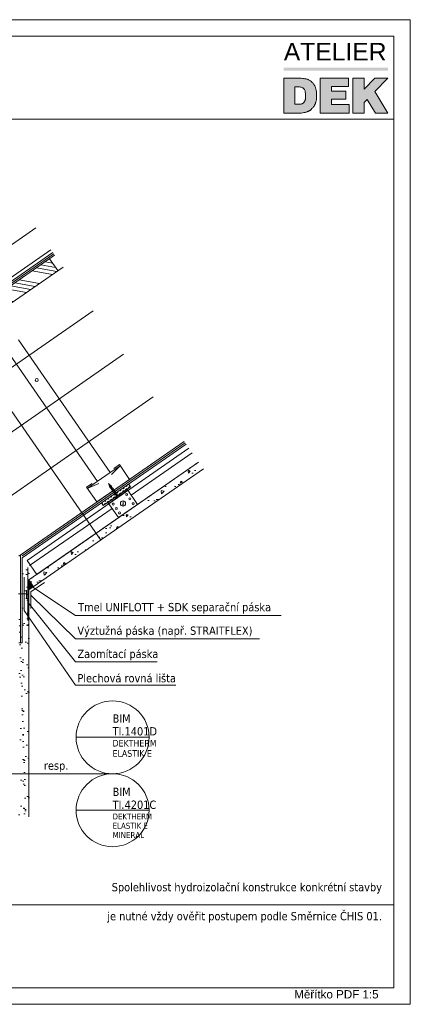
# Model space of a CAD drawing. Header units: millimetres. Extents: x -105824 to -100731, y 43743 to 47488.
# Tile 16 of 25: x -103890 to -103302, y 46003 to 47488. Entities that reach past the tile are written whole.
import ezdxf
from ezdxf.xclip import XClip

# ---------------------------------------------------------------- set-up
doc = ezdxf.new("R2010")
doc.units = ezdxf.units.MM
doc.header["$MEASUREMENT"] = 0
doc.header["$XCLIPFRAME"] = 0
doc.linetypes.add('ASFALT', pattern=[30, 12, -18])
for name, color, linetype in [('POHLED ZÁPADNÍ_1__K EXPEDICI', 7, 'Continuous'), ('POHLED ZÁPADNÍ_1_DEK_Kotvení', 7, 'Continuous'), ('POHLED ZÁPADNÍ_1_DEK_KÓTY', 7, 'Continuous'), ('POHLED ZÁPADNÍ_1_DEK_PE', 7, 'Continuous'), ('POHLED ZÁPADNÍ_1_DEK_Plechy', 7, 'Continuous'), ('POHLED ZÁPADNÍ_1_DEK_POPIS', 7, 'Continuous'), ('POHLED ZÁPADNÍ_1_DEK_SLABA', 7, 'Continuous'), ('POHLED ZÁPADNÍ_1_DEK_těsnící_pásky', 7, 'Continuous'), ('POHLED ZÁPADNÍ_1_DEK_VÝZTUŽNÁ_PÁSKA', 7, 'Continuous'), ('POHLED ZÁPADNÍ_1_DEK_ŠRAFY', 7, 'Continuous')]:
    doc.layers.add(name, color=color, linetype=linetype)
doc.styles.add('GENEROVANÝ_STYL_1', font='tahoma.ttf')
doc.styles.add('GENEROVANÝ_STYL_2', font='txt')
doc.styles.add('GENEROVANÝ_STYL_3', font='txt')
doc.linetypes.add('IZOLACE', pattern='A,0,[1,Detail č.2 DETAIL ŘÍMSY1.Shx,S=7.936507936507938e-07,R=0,X=0,Y=0],-0.4001,0', length=0.4001)
doc.linetypes.add('PE', pattern='A,0,[2,Detail č.2 DETAIL ŘÍMSY1.Shx,S=0.1501,R=0,X=0,Y=0],-0.1501,0', length=0.1501)
pattern_1 = [(94.79313385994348, (-189247.5861105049, 21072.595186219), (-5.089365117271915, 2.395618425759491), [2.812499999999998, -2.812499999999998]), (154.7931338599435, (-189247.5861105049, 21072.595186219), (4.619348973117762, 3.209710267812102), [2.812499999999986, -2.812499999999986]), (34.79313385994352, (-189250.1307930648, 21073.79299542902), (-0.4700161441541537, 5.605328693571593), [2.8125, -2.8125])]

# ---------------------------------------------------------------- blocks, each defined once
blk = doc.blocks.new('Kresba_1_1', base_point=(-108377.5708028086, 46075.79778212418))
at = {"layer": 'POHLED ZÁPADNÍ_1_DEK_POPIS', "linetype": 'Continuous', "lineweight": 18}
for color, points in [(40, [(-103335.2159843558, 47415.19821884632), (-103492.055268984, 47415.19821884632), (-103492.055268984, 47410.68300853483), (-103335.2159843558, 47410.68300853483)]), (6, [(-103437.1715320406, 47399.68257565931), (-103437.1715320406, 47346.97314545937), (-103393.7527750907, 47346.97314545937), (-103393.7527750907, 47360.11585958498), (-103420.3328847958, 47360.11585958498), (-103420.3328847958, 47368.11622944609), (-103398.6998081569, 47368.11622944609), (-103398.6998081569, 47380.21920913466), (-103420.319591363, 47380.21920913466), (-103420.319591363, 47387.15751618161), (-103394.8181122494, 47387.15751618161), (-103394.8181122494, 47399.68303481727)]), (6, [(-103387.8997516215, 47399.67142959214), (-103387.8997516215, 47346.96811366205), (-103370.847095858, 47346.96811366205), (-103370.847095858, 47362.74320523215), (-103366.42518687, 47367.3842919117), (-103353.9624388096, 47346.98546835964), (-103335.1965929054, 47346.98546835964), (-103355.0529880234, 47379.28535845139), (-103335.1965929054, 47399.67994509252), (-103355.1016919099, 47399.67994509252), (-103370.9626251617, 47383.10588666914), (-103370.843846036, 47399.68257683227)])]:
    blk.add_hatch(color=color, dxfattribs=at).paths.add_polyline_path(points)
h = blk.add_hatch(color=6, dxfattribs=at)
h.paths.add_polyline_path([(-103492.055268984, 47346.97289729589), (-103466.1419781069, 47346.97289729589), (-103463.5402460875, 47347.38984322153), (-103462.0112788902, 47347.61075903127), (-103460.7206686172, 47347.81423372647), (-103459.8544472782, 47348.02933556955), (-103458.9998538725, 47348.24443662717), (-103458.133633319, 47348.45372528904), (-103457.5057681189, 47348.69208142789), (-103456.8372090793, 47348.91881041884), (-103456.1860895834, 47349.12228511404), (-103455.7500727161, 47349.33738695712), (-103455.3140558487, 47349.56411594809), (-103454.8954793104, 47349.76759064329), (-103454.4652756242, 47349.97106455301), (-103454.0292579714, 47350.19779354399), (-103453.5990542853, 47350.41870935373), (-103453.1746645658, 47350.63381119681), (-103452.5177318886, 47351.06982806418), (-103451.8724263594, 47351.50584571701), (-103451.4422234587, 47351.92442146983), (-103451.0003926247, 47352.36043912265), (-103450.5701889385, 47352.79645599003), (-103450.1225441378, 47353.22084649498), (-103449.6981544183, 47353.65105018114), (-103449.2621375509, 47354.07543990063), (-103448.611018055, 47354.74399972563), (-103447.9715264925, 47355.38930525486), (-103447.320407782, 47356.24389866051), (-103446.8843901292, 47356.90664451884), (-103446.4600004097, 47357.54613608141), (-103446.0181695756, 47358.19144161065), (-103445.8030677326, 47358.63327244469), (-103445.5995930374, 47359.06347613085), (-103445.390305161, 47359.49949299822), (-103445.1577622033, 47359.92969668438), (-103444.9426603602, 47360.35990037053), (-103444.7275585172, 47360.78429087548), (-103444.524083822, 47361.43540958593), (-103444.3031687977, 47362.09234226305), (-103444.0706266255, 47362.74927494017), (-103443.8671519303, 47363.38295253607), (-103443.6462361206, 47364.03407203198), (-103443.4253210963, 47364.88285225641), (-103443.2160324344, 47365.76651313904), (-103443.0009305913, 47366.84783553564), (-103442.7873124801, 47368.60166311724), (-103442.5722695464, 47371.39721497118), (-103442.5722695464, 47376.78810756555), (-103442.7798969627, 47377.87073539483), (-103443.0097701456, 47379.38344830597), (-103443.2099820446, 47380.91840619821), (-103443.4250241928, 47381.98620377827), (-103443.6474818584, 47382.83895842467), (-103443.862524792, 47383.73620460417), (-103444.0775669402, 47384.33684030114), (-103444.2851943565, 47385.00421329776), (-103444.5150675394, 47385.64934052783), (-103444.737525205, 47386.29446854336), (-103444.9451518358, 47386.96925705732), (-103445.3752369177, 47387.80718066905), (-103445.8127375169, 47388.67476635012), (-103446.2502373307, 47389.31247806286), (-103446.6803224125, 47390.18006374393), (-103447.3254496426, 47391.03281839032), (-103447.97799239, 47391.90040328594), (-103448.8455780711, 47392.76798818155), (-103449.7131629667, 47393.6429885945), (-103450.5659176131, 47394.4957432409), (-103451.8561720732, 47395.57095555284), (-103452.9652832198, 47396.21820195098), (-103453.8233342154, 47396.66311728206), (-103454.7025721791, 47397.08684643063), (-103455.5288435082, 47397.53176176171), (-103456.5987594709, 47397.94489742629), (-103457.2767259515, 47398.17794857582), (-103458.3360484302, 47398.37922005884), (-103459.1940994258, 47398.5910842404), (-103460.306388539, 47398.80294920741), (-103461.6199483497, 47399.02540687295), (-103463.5585087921, 47399.25845802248), (-103466.111476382, 47399.45972872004), (-103469.4801218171, 47399.67159368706), (-103492.055268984, 47399.6841005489)])
h.paths.add_polyline_path([(-103468.071524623, 47360.34586343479), (-103475.2009951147, 47360.34586343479), (-103475.2009951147, 47386.4848504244), (-103468.3169828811, 47386.5102568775), (-103466.7885623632, 47386.27569686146), (-103465.9335550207, 47386.0638366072), (-103464.6245618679, 47385.6249834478), (-103463.3307013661, 47385.00453612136), (-103462.2411340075, 47384.13439534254), (-103461.3709940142, 47383.05239509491), (-103460.9397071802, 47382.40168168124), (-103460.5084203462, 47381.50884192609), (-103460.0846998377, 47380.42684167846), (-103459.8577069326, 47379.79882802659), (-103459.6534130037, 47378.73196042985), (-103459.4264200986, 47377.22623967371), (-103459.2221261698, 47374.54772119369), (-103459.2221261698, 47371.35468472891), (-103459.4248397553, 47368.11448538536), (-103459.6406351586, 47367.25130534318), (-103459.8638712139, 47366.64112632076), (-103460.0722251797, 47365.97885880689), (-103460.3029026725, 47365.35379690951), (-103460.7270512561, 47364.46085190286), (-103461.1660827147, 47363.82090791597), (-103461.5976727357, 47363.1735224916), (-103462.2376167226, 47362.51869641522), (-103463.1082382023, 47361.88619386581), (-103463.7630642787, 47361.43228031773), (-103464.6113622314, 47360.99324885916), (-103465.2736297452, 47360.77745345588), (-103466.553517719, 47360.56165883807)], flags=0)
at = {"layer": 'POHLED ZÁPADNÍ_1_DEK_ŠRAFY', "linetype": 'Continuous', "lineweight": 18}
h = blk.add_hatch(dxfattribs=at)
h.set_pattern_fill('ANSI34_0001', color=3, style=0, pattern_type=2)
h.set_pattern_definition([(170, (-216960.1758652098, 151218.4147262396), (5.860625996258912, 33.23726166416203), []), (170, (-216964.7386378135, 151224.9310408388), (5.860625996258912, 33.23726166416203), []), (170, (-216969.301410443, 151231.4473554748), (5.860625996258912, 33.23726166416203), []), (170, (-216973.8641830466, 151237.9636700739), (5.860625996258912, 33.23726166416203), [])])
h.paths.add_polyline_path([(-103964.8357030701, 47044.03656136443), (-103952.2818582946, 47025.96932629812), (-103832.3840893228, 47109.27913961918), (-103844.9379340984, 47127.34637468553)])
h = blk.add_hatch(dxfattribs=at)
h.set_pattern_fill('AR_CONC_0001', color=3, style=0, pattern_type=2)
h.set_pattern_definition([(229.9999999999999, (-217142.8462975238, 151057.4307407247), (-35.86300913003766, 3.137606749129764), [3.75, -41.25000000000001]), (175, (-217142.8462975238, 151057.4307407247), (-6.937566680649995, 37.6096066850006), [3, -32.99999999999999]), (280.4514, (-217145.8348815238, 151057.6922077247), (28.92546908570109, 34.47197710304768), [3.1870095, -35.0571056]), (226.1842, (-217142.8462975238, 151047.4307407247), (-53.36205243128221, 8.275950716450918), [5.624999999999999, -61.875]), (276.6356, (-217147.2931347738, 151048.1204060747), (46.73313527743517, 48.70589354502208), [4.780514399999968, -52.58564999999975]), (171.1841999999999, (-217142.8462975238, 151047.4307407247), (46.7330972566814, 48.70593004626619), [4.5, -49.50000000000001]), (201, (-217147.8462975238, 151049.9307407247), (-29.84535260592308, 20.13094453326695), [3.75, -41.24999999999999]), (145.9999999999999, (-217147.8462975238, 151049.9307407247), (12.16576659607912, 36.25750225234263), [3, -33]), (251.4514, (-217150.3334091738, 151051.6083210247), (42.0111314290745, 16.12652483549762), [3.187009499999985, -35.05710559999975]), (217.5, (-217142.8462975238, 151057.4307407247), (0.6079927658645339, 16.64469269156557), [0, -32.6, 0, -33.50000000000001, 0, -33.12500000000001]), (187.5, (-217142.8462975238, 151057.4307407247), (13.15347687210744, 19.72058559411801), [0, -19.1, 0, -31.84999999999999, 0, -12.625]), (147.5, (-217131.6962975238, 151057.4307407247), (-26.69112180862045, 1.127743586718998), [0, -12.5, 0, -39.00000000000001, 0, -51.75000000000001]), (137.5, (-217126.6962975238, 151057.4307407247), (29.15930846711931, 5.005249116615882), [0, -16.25, 0, -25.9, 0, -36.75])])
h.paths.add_polyline_path([(-103620.546625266, 46820.56014786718), (-103631.1424641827, 46813.21042066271), (-103774.9092823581, 46713.31542773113), (-103767.7765928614, 46703.05020778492), (-103613.2905299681, 46810.39336496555), (-103613.1571945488, 46810.47332209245)])
h = blk.add_hatch(dxfattribs=at)
h.set_pattern_fill('TRIANG_0001', color=3, style=0, pattern_type=2)
h.set_pattern_definition(pattern_1)
h.paths.add_polyline_path([(-103722.9746979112, 46783.48529097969), (-103725.8277737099, 46787.59137895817), (-103745.3897087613, 46773.99895625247), (-103742.536645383, 46769.89285964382)])
h = blk.add_hatch(dxfattribs=at)
h.set_pattern_fill('TRIANG_0001', color=3, style=0, pattern_type=2)
h.set_pattern_definition(pattern_1)
h.paths.add_polyline_path([(-103766.8886534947, 46759.0606209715), (-103764.0355776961, 46754.95453299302), (-103744.3173079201, 46768.65558338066), (-103747.1703712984, 46772.76167998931)])
h = blk.add_hatch(dxfattribs=at)
h.set_pattern_fill('TRIANG_0001', color=3, style=0, pattern_type=2)
h.set_pattern_definition(pattern_1)
h.paths.add_polyline_path([(-103744.3173079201, 46768.65558338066), (-103742.536645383, 46769.89285964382), (-103745.3897087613, 46773.99895625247), (-103747.1703712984, 46772.76167998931)])
h = blk.add_hatch(dxfattribs=at)
h.set_pattern_fill('AR_CONC_0001', color=3, style=0, pattern_type=2)
h.set_pattern_definition([(229.9999999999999, (-217319.3842933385, 150934.7650097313), (-35.86300913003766, 3.137606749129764), [3.75, -41.25000000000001]), (175, (-217319.3842933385, 150934.7650097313), (-6.937566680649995, 37.6096066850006), [3, -32.99999999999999]), (280.4514, (-217322.3728773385, 150935.0264767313), (28.92546908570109, 34.47197710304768), [3.1870095, -35.0571056]), (226.1842, (-217319.3842933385, 150924.7650097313), (-53.36205243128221, 8.275950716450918), [5.624999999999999, -61.875]), (276.6356, (-217323.8311305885, 150925.4546750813), (46.73313527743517, 48.70589354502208), [4.780514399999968, -52.58564999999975]), (171.1841999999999, (-217319.3842933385, 150924.7650097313), (46.7330972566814, 48.70593004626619), [4.5, -49.50000000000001]), (201, (-217324.3842933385, 150927.2650097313), (-29.84535260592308, 20.13094453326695), [3.75, -41.24999999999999]), (145.9999999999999, (-217324.3842933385, 150927.2650097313), (12.16576659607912, 36.25750225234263), [3, -33]), (251.4514, (-217326.8714049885, 150928.9425900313), (42.0111314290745, 16.12652483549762), [3.187009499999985, -35.05710559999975]), (217.5, (-217319.3842933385, 150934.7650097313), (0.6079927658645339, 16.64469269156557), [0, -32.6, 0, -33.50000000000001, 0, -33.12500000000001]), (187.5, (-217319.3842933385, 150934.7650097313), (13.15347687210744, 19.72058559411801), [0, -19.1, 0, -31.84999999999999, 0, -12.625]), (147.5, (-217308.2342933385, 150934.7650097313), (-26.69112180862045, 1.127743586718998), [0, -12.5, 0, -39.00000000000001, 0, -51.75000000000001]), (137.5, (-217303.2342933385, 150934.7650097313), (29.15930846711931, 5.005249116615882), [0, -16.25, 0, -25.9, 0, -36.75])])
h.paths.add_polyline_path([(-103752.416379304, 46728.94440551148), (-103876.1835933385, 46642.9459459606), (-103869.050903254, 46632.68072539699), (-103745.0269490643, 46718.85757954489)])
h = blk.add_hatch(dxfattribs=at)
h.set_pattern_fill('AR_SAND_0001', color=3, style=0, pattern_type=2)
h.set_pattern_definition([(37.50000000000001, (-217319.3842933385, 150327.0525448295), (-0.6299335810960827, 19.26823769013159), [0, -15.2, 0, -17, 0, -16.25]), (7.499999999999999, (-217319.3842933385, 150327.0525448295), (17.69776705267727, 28.22146065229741), [0, -8.199999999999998, 0, -13.7, 0, -5.249999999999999]), (327.5, (-217331.6842933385, 150327.0525448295), (31.14141861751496, 0.05659053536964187), [0, -5.000000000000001, 0, -18, 0, -23.5]), (317.5, (-217331.6842933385, 150327.0525448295), (30.06126604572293, 8.776755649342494), [0, -2.5, 0, -11.8, 0, -13.5])])
h.paths.add_polyline_path([(-103891.1835933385, 46591.87276068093), (-103891.1835933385, 46285.64984906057), (-103876.1835925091, 46285.64984906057), (-103876.1835925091, 46666.87275914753), (-103886.183593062, 46666.87275914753), (-103886.183593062, 46591.87276068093)])
for points in [[(-103876.1835933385, 46627.72464459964), (-103875.6835933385, 46628.07206479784), (-103875.6835933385, 46642.22635563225), (-103876.1835933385, 46642.94594534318)], [(-103875.6835933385, 46628.07206479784), (-103869.0509038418, 46632.68072539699), (-103875.6835933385, 46642.22635563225)]]:
    blk.add_hatch(color=3, dxfattribs=at).paths.add_polyline_path(points)
at = {"layer": 'POHLED ZÁPADNÍ_1__K EXPEDICI', "color": 3, "linetype": 'Continuous', "lineweight": 18, "flags": 128}
for points in [[(-103301.5008028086, 47487.79778212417), (-103301.5008028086, 46002.79778212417), (-105401.5008028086, 46002.79778212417), (-105401.5008028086, 47487.79778212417)], [(-105401.5008028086, 47487.79778212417), (-103301.5008028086, 47487.79778212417)]]:
    blk.add_lwpolyline(points, dxfattribs=at)
at = {"layer": 'POHLED ZÁPADNÍ_1_DEK_Kotvení', "color": 41, "linetype": 'Continuous', "lineweight": 18}
for p, q in [((-103756.3221657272, 46788.32326770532), (-103752.8016567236, 46784.76677488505)), ((-103756.3221657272, 46788.32326770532), (-103754.5202069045, 46784.41424420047)), ((-103754.2310446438, 46784.11220157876), (-103754.7295035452, 46782.96389340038)), ((-103750.9992919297, 46783.72903851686), (-103754.7295035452, 46782.96389340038)), ((-103754.5391207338, 46784.40730461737), (-103754.5402445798, 46784.40804587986)), ((-103754.5402445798, 46784.40804587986), (-103754.53963401, 46784.40694800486)), ((-103754.5398879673, 46784.40753260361), (-103754.5394773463, 46784.40781789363)), ((-103754.53963401, 46784.40694800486), (-103754.5398879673, 46784.40753260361)), ((-103754.5398339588, 46784.40833116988), (-103754.5391207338, 46784.40730461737)), ((-103754.5285062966, 46784.4033358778), (-103754.5347229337, 46784.40875804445)), ((-103754.5301582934, 46784.40218810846), (-103754.5330111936, 46784.40629431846)), ((-103754.5330111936, 46784.40629431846), (-103754.5318102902, 46784.40104033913)), ((-103754.5298815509, 46784.4145570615), (-103754.5241757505, 46784.40634464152)), ((-103754.5260020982, 46784.41116407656), (-103754.5293060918, 46784.40886853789)), ((-103754.5293060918, 46784.40886853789), (-103754.5264531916, 46784.40476232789)), ((-103754.5264531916, 46784.40476232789), (-103754.5285062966, 46784.4033358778)), ((-103754.5241757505, 46784.40634464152), (-103754.5260020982, 46784.41116407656)), ((-103754.5193941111, 46784.4157551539), (-103754.5247512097, 46784.41203316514)), ((-103754.5247512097, 46784.41203316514), (-103754.5198452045, 46784.40935340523)), ((-103754.5165412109, 46784.4116489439), (-103754.5243035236, 46784.41845153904)), ((-103754.5243035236, 46784.41845153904), (-103754.5193941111, 46784.4157551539)), ((-103754.5185943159, 46784.41022249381), (-103754.5226981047, 46784.41345961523)), ((-103754.5226981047, 46784.41345961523), (-103754.5198452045, 46784.40935340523)), ((-103754.5198452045, 46784.40935340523), (-103754.5212716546, 46784.41140651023)), ((-103751.8551531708, 46784.96090296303), (-103754.5202069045, 46784.41424420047)), ((-103754.5202069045, 46784.41424420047), (-103754.4701986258, 46784.41424420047)), ((-103754.5202069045, 46784.41424420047), (-103754.4701986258, 46784.41424420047)), ((-103754.5165412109, 46784.4116489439), (-103754.5185943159, 46784.41022249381)), ((-103754.5176921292, 46784.42302599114), (-103754.5156390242, 46784.42445244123)), ((-103754.5094821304, 46784.42264176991), (-103754.5176921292, 46784.42302599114)), ((-103754.5176921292, 46784.42302599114), (-103754.5099469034, 46784.41623715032)), ((-103754.5119767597, 46784.41479779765), (-103754.5165412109, 46784.4116489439)), ((-103754.5156390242, 46784.42445244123), (-103754.5119767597, 46784.41479779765)), ((-103754.5143881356, 46784.42532152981), (-103754.5110841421, 46784.42761706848)), ((-103754.5143881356, 46784.42532152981), (-103754.5123350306, 46784.4267479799)), ((-103754.5086823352, 46784.41710910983), (-103754.5143881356, 46784.42532152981)), ((-103754.5123350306, 46784.4267479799), (-103754.5094821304, 46784.42264176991)), ((-103754.5110841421, 46784.42761706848), (-103754.509031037, 46784.42904351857)), ((-103754.509031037, 46784.42904351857), (-103754.5033252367, 46784.42083109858)), ((-103754.5053783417, 46784.41940464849), (-103754.5068047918, 46784.42145775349)), ((-103754.5068047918, 46784.42145775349), (-103754.5066292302, 46784.41853555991)), ((-103754.5033252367, 46784.42083109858), (-103754.5053783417, 46784.41940464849)), ((-103753.3751834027, 46782.88033713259), (-103753.8736423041, 46781.73202895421)), ((-103750.1433937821, 46782.49717407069), (-103753.8736423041, 46781.73202895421)), ((-103752.5193221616, 46781.64847268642), (-103753.0177441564, 46780.50016450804)), ((-103749.2875325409, 46781.26530962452), (-103753.0177441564, 46780.50016450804)), ((-103752.8205828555, 46784.75982262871), (-103752.8217067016, 46784.76056389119)), ((-103752.8217067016, 46784.76056389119), (-103752.8210961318, 46784.75946601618)), ((-103752.8213500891, 46784.76005061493), (-103752.820939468, 46784.76033590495)), ((-103752.8210961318, 46784.75946601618), (-103752.8213500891, 46784.76005061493)), ((-103752.8212960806, 46784.76084918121), (-103752.8205828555, 46784.75982262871)), ((-103752.8099684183, 46784.75585388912), (-103752.8161850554, 46784.76127605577)), ((-103752.8116204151, 46784.75470611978), (-103752.8144733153, 46784.75881232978)), ((-103752.8144733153, 46784.75881232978), (-103752.8132724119, 46784.75355835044)), ((-103752.8074642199, 46784.76368208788), (-103752.8107682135, 46784.76138654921)), ((-103752.8107682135, 46784.76138654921), (-103752.8079153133, 46784.75728033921)), ((-103752.8079153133, 46784.75728033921), (-103752.8099684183, 46784.75585388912)), ((-103752.8013073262, 46784.76187141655), (-103752.8074642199, 46784.76368208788)), ((-103752.8008562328, 46784.76827316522), (-103752.8062133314, 46784.76455117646)), ((-103752.8062133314, 46784.76455117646), (-103752.8013073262, 46784.76187141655)), ((-103752.7980033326, 46784.76416695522), (-103752.8057533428, 46784.77094531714)), ((-103752.8057533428, 46784.77094531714), (-103752.8008562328, 46784.76827316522)), ((-103752.8000564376, 46784.76274050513), (-103752.8041602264, 46784.76597762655)), ((-103752.8041602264, 46784.76597762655), (-103752.8013073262, 46784.76187141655)), ((-103752.8013073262, 46784.76187141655), (-103752.8027337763, 46784.76392452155)), ((-103752.7980033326, 46784.76416695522), (-103752.8000564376, 46784.76274050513)), ((-103752.7991542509, 46784.77554400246), (-103752.7971011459, 46784.77697045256)), ((-103752.7909442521, 46784.77515978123), (-103752.7991542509, 46784.77554400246)), ((-103752.7991542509, 46784.77554400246), (-103752.7913967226, 46784.7687678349)), ((-103752.7934484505, 46784.76733158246), (-103752.7980033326, 46784.76416695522)), ((-103752.7958624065, 46784.77784682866), (-103752.7925462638, 46784.7801350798)), ((-103752.7901419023, 46784.76961668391), (-103752.7958624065, 46784.77784682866)), ((-103752.7958502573, 46784.77783954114), (-103752.7937971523, 46784.77926599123)), ((-103752.7937971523, 46784.77926599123), (-103752.7909442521, 46784.77515978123)), ((-103752.7913953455, 46784.76875803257), (-103752.7934484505, 46784.76733158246)), ((-103752.7925462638, 46784.7801350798), (-103752.7904931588, 46784.7815615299)), ((-103752.7904931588, 46784.7815615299), (-103752.7847904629, 46784.77334423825)), ((-103752.7868404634, 46784.77192265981), (-103752.7882669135, 46784.77397576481)), ((-103752.7882669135, 46784.77397576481), (-103752.788091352, 46784.77105357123)), ((-103752.7847904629, 46784.77334423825), (-103752.7868404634, 46784.77192265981)), ((-103751.8551531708, 46784.96090296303), (-103752.3535751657, 46783.81259478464)), ((-103751.6634609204, 46780.41660824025), (-103752.1618829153, 46779.26830006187)), ((-103748.4316712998, 46780.03348208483), (-103752.1618829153, 46779.26830006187)), ((-103750.9992919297, 46783.72903851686), (-103751.4977139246, 46782.58073033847)), ((-103750.8075627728, 46779.18474379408), (-103751.3060216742, 46778.0364356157)), ((-103747.5758100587, 46778.80161763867), (-103751.3060216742, 46778.0364356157)), ((-103750.1433937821, 46782.49717407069), (-103750.6418526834, 46781.3488658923)), ((-103749.9517015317, 46777.95287934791), (-103750.450160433, 46776.80457116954)), ((-103746.7199488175, 46777.5697531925), (-103750.450160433, 46776.80457116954)), ((-103749.2875325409, 46781.26530962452), (-103749.7859914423, 46780.11700144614)), ((-103748.4316712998, 46780.03348208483), (-103748.9301302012, 46778.88513699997)), ((-103747.5758100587, 46778.80161763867), (-103748.0742320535, 46777.6532725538)), ((-103746.7199488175, 46777.5697531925), (-103747.2183708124, 46776.42140810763)), ((-103749.0958402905, 46776.72105180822), (-103749.5942622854, 46775.57270672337)), ((-103745.8640506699, 46776.33788874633), (-103749.5942622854, 46775.57270672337)), ((-103748.2399790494, 46775.48918736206), (-103748.7384010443, 46774.3408422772)), ((-103745.0081894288, 46775.10602430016), (-103748.7384010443, 46774.3408422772)), ((-103747.3840809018, 46774.25732291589), (-103747.8825398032, 46773.10897783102)), ((-103744.1523281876, 46773.87415985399), (-103747.8825398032, 46773.10897783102)), ((-103746.5282196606, 46773.02545846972), (-103747.026678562, 46771.87711338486)), ((-103743.2964669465, 46772.64229540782), (-103747.026678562, 46771.87711338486)), ((-103745.8640506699, 46776.33788874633), (-103746.3625095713, 46775.18954366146)), ((-103744.6432950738, 46770.10250226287), (-103745.9666506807, 46772.09940110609)), ((-103745.3425990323, 46765.50989695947), (-103745.642095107, 46765.94096463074)), ((-103745.0081894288, 46775.10602430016), (-103745.5066483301, 46773.95767921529)), ((-103738.7726922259, 46770.07452715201), (-103745.3425990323, 46765.50989695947)), ((-103744.1523281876, 46773.87415985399), (-103744.6507501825, 46772.72581476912)), ((-103743.8138222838, 46771.48701946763), (-103743.8149461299, 46771.48776073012)), ((-103743.8149461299, 46771.48776073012), (-103743.8143355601, 46771.48666285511)), ((-103743.8145895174, 46771.48724745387), (-103743.8141788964, 46771.48753274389)), ((-103743.8143355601, 46771.48666285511), (-103743.8145895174, 46771.48724745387)), ((-103743.8145355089, 46771.48804602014), (-103743.8138222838, 46771.48701946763)), ((-103743.8032078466, 46771.48305072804), (-103743.8094244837, 46771.4884728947)), ((-103743.8048598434, 46771.48190295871), (-103743.8077127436, 46771.48600916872)), ((-103743.8077127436, 46771.48600916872), (-103743.8065118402, 46771.48075518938)), ((-103743.8045953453, 46771.49428248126), (-103743.7988748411, 46771.48605233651)), ((-103743.8007036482, 46771.49087892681), (-103743.8040076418, 46771.48858338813)), ((-103743.8040076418, 46771.48858338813), (-103743.8011547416, 46771.48447717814)), ((-103743.8011547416, 46771.48447717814), (-103743.8032078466, 46771.48305072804)), ((-103743.7988748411, 46771.48605233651), (-103743.8007036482, 46771.49087892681)), ((-103743.7940956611, 46771.49547000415), (-103743.7994527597, 46771.49174801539)), ((-103743.7994527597, 46771.49174801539), (-103743.7945467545, 46771.48906825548)), ((-103743.791242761, 46771.49136379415), (-103743.7989855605, 46771.49815766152)), ((-103743.7989855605, 46771.49815766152), (-103743.7940956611, 46771.49547000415)), ((-103743.7932958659, 46771.48993734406), (-103743.7973996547, 46771.49317446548)), ((-103743.7973996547, 46771.49317446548), (-103743.7945467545, 46771.48906825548)), ((-103743.7945467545, 46771.48906825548), (-103743.7959732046, 46771.49112136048)), ((-103743.2964669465, 46772.64229540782), (-103743.7948889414, 46771.49395032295)), ((-103743.7948889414, 46771.49395032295), (-103743.3206775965, 46771.02139976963)), ((-103743.7948889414, 46771.49395032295), (-103743.7448806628, 46771.49395032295)), ((-103743.791242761, 46771.49136379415), (-103743.7932958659, 46771.48993734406)), ((-103743.7923936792, 46771.5027408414), (-103743.7903405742, 46771.50416729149)), ((-103743.7841836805, 46771.50235662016), (-103743.7923936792, 46771.5027408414)), ((-103743.7923936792, 46771.5027408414), (-103743.7846289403, 46771.49594327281)), ((-103743.7866878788, 46771.49452842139), (-103743.791242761, 46771.49136379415)), ((-103743.7890896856, 46771.50503638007), (-103743.7857856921, 46771.50733191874)), ((-103743.7890896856, 46771.50503638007), (-103743.7870365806, 46771.50646283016)), ((-103743.7870365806, 46771.50646283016), (-103743.7841836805, 46771.50235662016)), ((-103743.7846347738, 46771.49595487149), (-103743.7866878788, 46771.49452842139)), ((-103743.7857856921, 46771.50733191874), (-103743.7837325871, 46771.50875836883)), ((-103743.7800798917, 46771.49911949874), (-103743.7815063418, 46771.50117260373)), ((-103743.7815063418, 46771.50117260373), (-103743.7813307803, 46771.49825041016)), ((-103743.7780267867, 46771.50054594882), (-103743.7800798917, 46771.49911949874)), ((-103738.7726922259, 46770.07452715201), (-103739.0721883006, 46770.50559482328)), ((-103734.2025998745, 46762.14498567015), (-103734.4302390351, 46754.14823749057)), ((-103733.9067206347, 46762.14498567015), (-103734.1343228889, 46754.14823749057))]:
    blk.add_line(p, q, dxfattribs=at)
at = {"layer": 'POHLED ZÁPADNÍ_1_DEK_Kotvení', "color": 41, "linetype": 'ASFALT', "lineweight": 18}
for p, q in [((-103879.5719418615, 46621.77307615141), (-103934.571932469, 46621.77307615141)), ((-103879.5719418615, 46615.45055347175), (-103879.5719418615, 46628.09556192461))]:
    blk.add_line(p, q, dxfattribs=at)
at = {"layer": 'POHLED ZÁPADNÍ_1_DEK_Kotvení', "color": 41, "linetype": 'Continuous', "lineweight": 18}
for centre, radius in [((-103754.5397062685, 46784.40773107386), 0.00125), ((-103752.8211683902, 46784.76024908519), 0.00125), ((-103743.8144078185, 46771.48744592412), 0.00125), ((-103734.3164259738, 46758.14660359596), 3.999999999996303)]:
    blk.add_circle(centre, radius, dxfattribs=at)
for centre, radius, start, end in [((-103745.2314879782, 46766.22624361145), 0.5, 131.4747025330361, 214.790683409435), ((-103747.7168549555, 46769.03794048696), 3.252690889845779, 311.4747025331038, 19.10385979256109), ((-103741.2507409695, 46773.53044764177), 3.252690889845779, 230.4775070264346, 298.106664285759), ((-103739.4827939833, 46770.22030387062), 0.5, 34.79068340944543, 118.1066642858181)]:
    blk.add_arc(centre, radius, start, end, dxfattribs=at)
for p in [(-103754.5264531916, 46784.40476232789), (-103752.8079153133, 46784.75728033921), (-103743.8011547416, 46771.48447717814)]:
    blk.add_point(p, dxfattribs=at)
at = {"layer": 'POHLED ZÁPADNÍ_1_DEK_KÓTY', "color": 6, "linetype": 'Continuous', "lineweight": 18}
for p, q in [((-105376.5007848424, 47337.79777314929), (-103326.5007893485, 47337.79777314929)), ((-104137.5625846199, 47235.23858091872), (-103767.7766080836, 46703.05022125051)), ((-103805.0288266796, 46405.49849058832), (-103695.0288454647, 46405.49849058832)), ((-103750.0288360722, 46350.49849998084), (-104356.183610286, 46350.49849998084)), ((-103805.0288266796, 46295.49850937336), (-103695.0288454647, 46295.49850937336)), ((-105376.5007848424, 46152.79776414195), (-103326.5007893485, 46152.79776414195))]:
    blk.add_line(p, q, dxfattribs=at)
at = {"layer": 'POHLED ZÁPADNÍ_1_DEK_KÓTY', "color": 6, "linetype": 'Continuous', "lineweight": 18, "flags": 128}
blk.add_lwpolyline([(-105376.5008028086, 46027.79778212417), (-105376.5008028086, 47462.79778212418), (-103326.5008028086, 47462.79778212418), (-103326.5008028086, 46027.79778212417)], close=True, dxfattribs=at)
for points in [[(-103873.4241645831, 46633.88029629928), (-103805.6918252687, 46589.14581242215), (-103495.8924579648, 46589.14581242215)], [(-103873.0611350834, 46619.68029629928), (-103805.6918252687, 46554.14581242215), (-103528.8924579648, 46554.14581242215)], [(-103877.8777659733, 46609.18029629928), (-103805.6918252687, 46519.14581242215), (-103682.8924579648, 46519.14581242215)], [(-103883.1835933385, 46596.77305914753), (-103805.6918252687, 46484.14581242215), (-103654.8924579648, 46484.14581242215)]]:
    blk.add_lwpolyline(points, dxfattribs=at)
at = {"layer": 'POHLED ZÁPADNÍ_1_DEK_KÓTY', "color": 6, "linetype": 'Continuous', "lineweight": 18}
for centre in [(-103750.0288348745, 46405.49850093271), (-103750.0288348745, 46295.49850093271)]:
    blk.add_circle(centre, 55, dxfattribs=at)
at = {"layer": 'POHLED ZÁPADNÍ_1_DEK_PE', "color": 1, "linetype": 'PE', "lineweight": 18}
for p, q in [((-104610.9320927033, 46598.14676639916), (-103838.7093100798, 47134.71832401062)), ((-103886.1835898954, 46679.18752550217), (-103640.6495111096, 46849.79455100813)), ((-103888.6835978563, 46548.17458229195), (-103888.6835978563, 46680.49467916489))]:
    blk.add_line(p, q, dxfattribs=at)
at = {"layer": 'POHLED ZÁPADNÍ_1_DEK_Plechy', "color": 5, "linetype": 'Continuous', "lineweight": 18}
for p, q in [((-103753.7112168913, 46804.67829992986), (-103891.5907580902, 47004.71015968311)), ((-103772.9634076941, 46791.4080219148), (-103910.842948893, 46991.43984476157)), ((-103878.7849850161, 46672.15311375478), (-103634.9626656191, 46841.57071726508)), ((-103864.2829532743, 46651.21499809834), (-103620.4252036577, 46820.65721822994)), ((-103753.7503377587, 46804.65132129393), (-103738.6758127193, 46815.04200821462)), ((-103751.6733149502, 46801.63801802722), (-103738.6758127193, 46815.04200821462)), ((-103773.0025285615, 46791.38104327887), (-103753.7503377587, 46804.65132129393)), ((-103788.0770536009, 46780.99035635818), (-103773.0025285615, 46791.38104327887)), ((-103770.925505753, 46788.36774001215), (-103788.0770536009, 46780.99035635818)), ((-103756.9535986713, 46759.8753848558), (-103728.2306887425, 46779.83282156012)), ((-103755.8814285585, 46758.18706108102), (-103727.1585186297, 46778.14449778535)), ((-103712.2592993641, 46756.84717137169), (-103728.2306887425, 46779.83282156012)), ((-103756.9535986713, 46759.8753848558), (-103740.9821354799, 46736.88958704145)), ((-103741.1809137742, 46736.75144609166), (-103712.4577455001, 46756.70906732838)), ((-103878.7849850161, 46672.15311375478), (-103864.2829532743, 46651.21499809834))]:
    blk.add_line(p, q, dxfattribs=at)
at = {"layer": 'POHLED ZÁPADNÍ_1_DEK_Plechy', "color": 5, "linetype": 'Continuous', "lineweight": 18, "flags": 128}
for points in [[(-103780.9777672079, 46788.31114897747), (-103789.2113081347, 46782.63586924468), (-103773.8880525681, 46760.4053083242), (-103724.4868070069, 46794.45698672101), (-103739.8100625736, 46816.68754764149), (-103748.0436035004, 46811.01226790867)], [(-103883.1835933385, 46646.77305914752), (-103883.1835933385, 46596.77305914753)]]:
    blk.add_lwpolyline(points, dxfattribs=at)
at = {"layer": 'POHLED ZÁPADNÍ_1_DEK_Plechy', "color": 5, "linetype": 'Continuous', "lineweight": 18}
for centre, radius in [((-103864.1690597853, 46944.32709490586), 2.258576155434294), ((-103728.8029410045, 46771.74669062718), 1.5), ((-103723.9464205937, 46765.08091309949), 1.5), ((-103749.1134808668, 46757.35449999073), 1.5), ((-103744.4077936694, 46750.58184099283), 1.5), ((-103719.1292092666, 46757.82445497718), 1.5), ((-103739.7017964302, 46743.80939742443), 1.5)]:
    blk.add_circle(centre, radius, dxfattribs=at)
at = {"layer": 'POHLED ZÁPADNÍ_1_DEK_POPIS', "color": 6, "linetype": 'Continuous', "lineweight": 18, "flags": 128}
for points in [[(-103492.055268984, 47399.6841005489), (-103492.055268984, 47346.97289729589), (-103466.1419778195, 47346.97289729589), (-103463.5402459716, 47347.38984334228), (-103462.0112791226, 47347.6107587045), (-103460.7206683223, 47347.81423338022), (-103459.8544475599, 47348.02933518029), (-103458.9998539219, 47348.24443698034), (-103458.1336331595, 47348.45372521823), (-103457.5057684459, 47348.69208126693), (-103456.8372087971, 47348.9188101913), (-103456.1860898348, 47349.12228486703), (-103455.7500726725, 47349.33738666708), (-103455.3140555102, 47349.56411559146), (-103454.8954790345, 47349.76759026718), (-103454.4652754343, 47349.97106494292), (-103454.0292582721, 47350.19779386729), (-103453.599054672, 47350.41870922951), (-103453.1746646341, 47350.63381102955), (-103452.5177321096, 47351.06982819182), (-103451.8724267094, 47351.50584535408), (-103451.4422231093, 47351.92442182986), (-103451.0003923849, 47352.36043899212), (-103450.5701887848, 47352.79645615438), (-103450.1225444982, 47353.22084619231), (-103449.6981544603, 47353.6510497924), (-103449.262137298, 47354.07543983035), (-103448.6110183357, 47354.74399947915), (-103447.9715264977, 47355.3893048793), (-103447.3204075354, 47356.24389851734), (-103446.8843903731, 47356.90664460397), (-103446.4600003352, 47357.54613644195), (-103446.0181696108, 47358.19144184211), (-103445.8030678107, 47358.63327256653), (-103445.599593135, 47359.06347616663), (-103445.3903048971, 47359.49949332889), (-103445.1577624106, 47359.92969692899), (-103444.9426606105, 47360.35990052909), (-103444.7275588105, 47360.78429056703), (-103444.5240841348, 47361.43540952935), (-103444.3031687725, 47362.09234205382), (-103444.070626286, 47362.74927457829), (-103443.8671516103, 47363.38295285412), (-103443.6462362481, 47364.03407181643), (-103443.4253208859, 47364.8828518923), (-103443.216032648, 47365.76651334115), (-103443.000930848, 47366.84783590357), (-103442.7873120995, 47368.60166303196), (-103442.5722696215, 47371.39721524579), (-103442.5722696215, 47375.31247139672), (-103442.5722696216, 47376.78810771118), (-103442.7798968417, 47377.87073535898), (-103443.0097698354, 47379.38344796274), (-103443.2099817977, 47380.9184063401), (-103443.4250242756, 47381.98620347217), (-103443.6474820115, 47382.83895812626), (-103443.8625244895, 47383.73620432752), (-103444.0775669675, 47384.33684021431), (-103444.2851941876, 47385.00421342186), (-103444.5150671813, 47385.64934085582), (-103444.7375249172, 47386.29446828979), (-103444.9451521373, 47386.96925675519), (-103445.3752370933, 47387.80718089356), (-103445.8127373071, 47388.67476606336), (-103446.250237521, 47389.31247823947), (-103446.680322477, 47390.18006340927), (-103447.3254499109, 47391.03281806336), (-103447.9779926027, 47391.90040323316), (-103448.8455777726, 47392.76798840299), (-103449.7131629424, 47393.64298883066), (-103450.5659175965, 47394.49574348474), (-103451.8561724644, 47395.57095587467), (-103452.965283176, 47396.21820195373), (-103453.8233344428, 47396.66311742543), (-103454.7025721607, 47397.08684644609), (-103455.528843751, 47397.53176191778), (-103456.5987595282, 47397.94489771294), (-103457.2767259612, 47398.1779486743), (-103458.3360485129, 47398.37921995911), (-103459.1940997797, 47398.59108446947), (-103460.306388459, 47398.8029489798), (-103461.619948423, 47399.02540671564), (-103463.5585086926, 47399.25845767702), (-103466.1114760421, 47399.45972896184), (-103469.4801217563, 47399.67159347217)], [(-103437.1715320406, 47399.68257565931), (-103437.1715320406, 47346.97314545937), (-103393.7527750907, 47346.97314545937), (-103393.7527750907, 47360.11585958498), (-103420.3328847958, 47360.11585958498), (-103420.3328847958, 47368.11622944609), (-103398.6998081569, 47368.11622944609), (-103398.6998081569, 47380.21920913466), (-103420.319591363, 47380.21920913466), (-103420.319591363, 47387.15751618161), (-103394.8181122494, 47387.15751618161), (-103394.8181122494, 47399.68303481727)], [(-103387.8997516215, 47399.67142959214), (-103387.8997516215, 47346.96811366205), (-103370.847095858, 47346.96811366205), (-103370.847095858, 47362.74320523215), (-103366.42518687, 47367.3842919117), (-103353.9624388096, 47346.98546835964), (-103335.1965929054, 47346.98546835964), (-103355.0529880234, 47379.28535845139), (-103335.1965929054, 47399.67994509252), (-103355.1016919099, 47399.67994509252), (-103370.9626251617, 47383.10588666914), (-103370.843846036, 47399.68257683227)]]:
    blk.add_lwpolyline(points, close=True, dxfattribs=at)
blk.add_lwpolyline([(-103475.2009951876, 47386.48485020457), (-103475.2009951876, 47360.34586351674), (-103468.0715243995, 47360.34586351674), (-103466.5535178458, 47360.56165856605), (-103465.2736299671, 47360.77745361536), (-103464.6113624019, 47360.99324866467), (-103463.7630646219, 47361.43227997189), (-103463.1082382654, 47361.8861936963), (-103462.2376168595, 47362.51869642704), (-103461.5976729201, 47363.17352278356), (-103461.1660828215, 47363.82090793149), (-103460.7270515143, 47364.46085187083), (-103460.3029026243, 47365.35379690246), (-103460.0722251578, 47365.97885842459), (-103459.863871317, 47366.64112598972), (-103459.6406350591, 47367.25130509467), (-103459.4248400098, 47368.1144852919), (-103459.2221263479, 47371.35468496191), (-103459.2221263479, 47374.54772101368), (-103459.4264201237, 47377.22623940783), (-103459.653413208, 47378.73196020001), (-103459.8577069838, 47379.79882769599), (-103460.0847000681, 47380.42684189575), (-103460.508420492, 47381.50884226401), (-103460.9397073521, 47382.40168172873), (-103461.3709942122, 47383.0523952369), (-103462.2411343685, 47384.13439560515), (-103463.3307011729, 47385.00453576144), (-103464.6245617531, 47385.62498352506), (-103465.9335552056, 47386.06383682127), (-103466.7885624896, 47386.27569703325), (-103468.3169825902, 47386.51025655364), (-103475.2009951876, 47386.51025655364)], dxfattribs=at)
at = {"layer": 'POHLED ZÁPADNÍ_1_DEK_SLABA', "color": 153, "linetype": 'Continuous', "lineweight": 18}
for p, q in [((-104712.2998699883, 46585.55324248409), (-103865.8135387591, 47173.72614689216)), ((-104696.0450388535, 46548.13963185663), (-103842.9889484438, 47140.87746170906)), ((-104608.1174201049, 46603.1467454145), (-103840.1358562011, 47136.77135760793)), ((-104683.7758121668, 46544.48795722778), (-103837.2894440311, 47132.66086163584)), ((-103844.9379426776, 47127.346365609), (-103832.3840932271, 47109.27913111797)), ((-104671.1835799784, 46526.44736921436), (-103824.6972487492, 47114.62027362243)), ((-103988.5588771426, 46805.92994624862), (-103733.3988136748, 46983.22545907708)), ((-103891.1836058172, 46678.75756502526), (-103642.0760203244, 46851.84758460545)), ((-103886.1835898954, 46682.23179330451), (-103642.0760203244, 46851.84758460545)), ((-103886.1835898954, 46676.14325769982), (-103639.2229649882, 46847.74148050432)), ((-103876.1835949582, 46642.94595391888), (-103620.4252036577, 46820.65721822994)), ((-103876.1835949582, 46627.72465181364), (-103613.2905170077, 46810.39337887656)), ((-103764.0355828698, 46754.95453333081), (-103722.9746894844, 46783.4853081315)), ((-103725.8277817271, 46787.59137532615), (-103722.9746894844, 46783.4853081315)), ((-103766.8886382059, 46759.06063743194), (-103764.0355828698, 46754.95453333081)), ((-103886.1835898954, 46548.17458229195), (-103886.1835898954, 46676.14325769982)), ((-103876.1835949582, 46642.94595391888), (-103876.1835949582, 46285.64983099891)), ((-103876.1835949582, 46642.94595391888), (-103869.050901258, 46632.68071211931)), ((-103886.1835898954, 46548.17458229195), (-103891.1836058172, 46548.17458229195))]:
    blk.add_line(p, q, dxfattribs=at)
at = {"layer": 'POHLED ZÁPADNÍ_1_DEK_těsnící_pásky', "color": 1, "linetype": 'Continuous', "lineweight": 18}
blk.add_line((-103883.1836098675, 46641.77306602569), (-103883.1836098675, 46601.77304937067), dxfattribs=at)
at = {"layer": 'POHLED ZÁPADNÍ_1_DEK_těsnící_pásky', "color": 1, "linetype": 'Continuous', "lineweight": 18, "flags": 128}
blk.add_lwpolyline([(-103877.8777659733, 46661.77305914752), (-103877.8777659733, 46581.77305914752)], dxfattribs=at)
at = {"layer": 'POHLED ZÁPADNÍ_1_DEK_VÝZTUŽNÁ_PÁSKA', "color": 7, "linetype": 'Continuous', "lineweight": 18, "flags": 128}
for points in [[(-103873.0611350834, 46624.93746005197), (-103852.5307353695, 46639.20281403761)], [(-103873.0611350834, 46624.93746005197), (-103873.0611350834, 46599.93746005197)]]:
    blk.add_lwpolyline(points, dxfattribs=at)
at = {"layer": 'POHLED ZÁPADNÍ_1_DEK_ŠRAFY', "color": 3, "linetype": 'IZOLACE', "lineweight": 18}
for p, q in [((-104019.6774973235, 46881.72378508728), (-103779.048031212, 47048.92286634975)), ((-103929.3259348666, 46751.67266161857), (-103688.6965056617, 46918.87170597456)), ((-103721.9089410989, 46770.73471024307), (-103630.0769490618, 46834.54328084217)), ((-103874.9680800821, 46664.3830451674), (-103750.6316664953, 46750.77701519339))]:
    blk.add_line(p, q, dxfattribs=at)
at = {"layer": 'POHLED ZÁPADNÍ_1_DEK_KÓTY', "color": 6, "linetype": 'Continuous', "lineweight": 18, "char_height": 12.5}
for s, insert, attachment_point, style in [('\\A1;{\\pql;\\fTahoma|b0|i0|c238|p34;Tmel UNIFLOTT + SDK separační páska}', (-103801.9306144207, 46600.07348383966), 4, 'GENEROVANÝ_STYL_1'), ('\\A1;{\\pql;\\fTahoma|b0|i0|c238|p34;Výztužná páska (např. STRAITFLEX)}', (-103803.0056423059, 46564.54252469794), 4, 'GENEROVANÝ_STYL_1'), ('\\A1;{\\pql;\\fTahoma|b0|i0|c238|p34;Zaomítací páska}', (-103803.0056423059, 46529.53823898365), 4, 'GENEROVANÝ_STYL_1'), ('\\A1;{\\pql;\\fTahoma|b0|i0|c238|p34;Plechová rovná lišta}', (-103803.0056423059, 46494.53681041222), 4, 'GENEROVANÝ_STYL_1'), ('\\A1;{\\pql;\\fTahoma|b0|i0|c238|p34;resp.}', (-103853.503105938, 46352.99671734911), 7, 'GENEROVANÝ_STYL_1'), ('\\A1;{\\pql;\\fArial|b0|i0|c238|p38;Měřítko PDF 1:5}', (-103476.3010028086, 46017.80213926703), 4, 'GENEROVANÝ_STYL_3')]:
    blk.add_mtext(s, dxfattribs=dict(at, insert=insert, attachment_point=attachment_point, style=style))
at = {"layer": 'POHLED ZÁPADNÍ_1_DEK_KÓTY', "color": 180, "linetype": 'Continuous', "lineweight": 18, "char_height": 12.5, "attachment_point": 4, "style": 'GENEROVANÝ_STYL_1'}
for s, insert, line_spacing_factor in [('\\A1;{\\pql;\\fTahoma|b0|i0|c238|p34;BIM\\P\\pql;\\fTahoma|b0|i0|c238|p34;TI.1401D\\P\\pql;\\fTahoma|b0|i0|c238|p34;\\H0.800000x;DEKTHERM\\P\\pql;\\fTahoma|b0|i0|c238|p34;ELASTIK E}', (-103750.0288348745, 46407.99942032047), 0.9230301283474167), ('\\A1;{\\pql;\\fTahoma|b0|i0|c238|p34;BIM\\P\\pql;\\fTahoma|b0|i0|c238|p34;TI.4201C\\P\\pql;\\fTahoma|b0|i0|c238|p34;\\H0.720000x;DEKTHERM\\P\\pql;\\fTahoma|b0|i0|c238|p34;ELASTIK E\\P\\pql;\\fTahoma|b0|i0|c238|p34;MINERAL}', (-103750.0288348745, 46291.50174311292), 0.93463873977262)]:
    blk.add_mtext(s, dxfattribs=dict(at, insert=insert, line_spacing_factor=line_spacing_factor))
at = {"layer": 'POHLED ZÁPADNÍ_1_DEK_KÓTY', "color": 6, "linetype": 'Continuous', "lineweight": 18, "insert": (-103344.1908817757, 46125.94593345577), "char_height": 12.5, "attachment_point": 9, "line_spacing_factor": 2.100783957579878, "style": 'GENEROVANÝ_STYL_3'}
blk.add_mtext('\\A1;{\\pqr;\\fArial|b0|i0|c238|p38;\\P\\pqr;\\fTahoma|b0|i0|c238|p34;\\C180;Spolehlivost hydroizolační konstrukce konkrétní stavby\\P\\pqr;\\fTahoma|b0|i0|c238|p34; je nutné vždy ověřit postupem podle Směrnice ČHIS 01.}', dxfattribs=at)
at = {"layer": 'POHLED ZÁPADNÍ_1_DEK_POPIS', "color": 6, "linetype": 'Continuous', "lineweight": 18, "insert": (-103492.0433028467, 47452.83505313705), "char_height": 26.57552040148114, "attachment_point": 1, "style": 'GENEROVANÝ_STYL_2'}
blk.add_mtext('\\A1;{\\pql;\\fSwis721 BT|b0|i0|c238|p38;ATELIER}', dxfattribs=at)

msp = doc.modelspace()

# ---------------------------------------------------------------- block references
at = {"color": 9, "linetype": 'Continuous', "lineweight": 13}
ref = msp.add_blockref('Kresba_1_1', (-108377.5708028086, 46075.79778212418), dxfattribs=at)
XClip(ref).set_block_clipping_path([(-105651.5037273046, 45752.79778212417), (-103174.7542292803, 47487.79778212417)])

doc.saveas('drawing.dxf')
